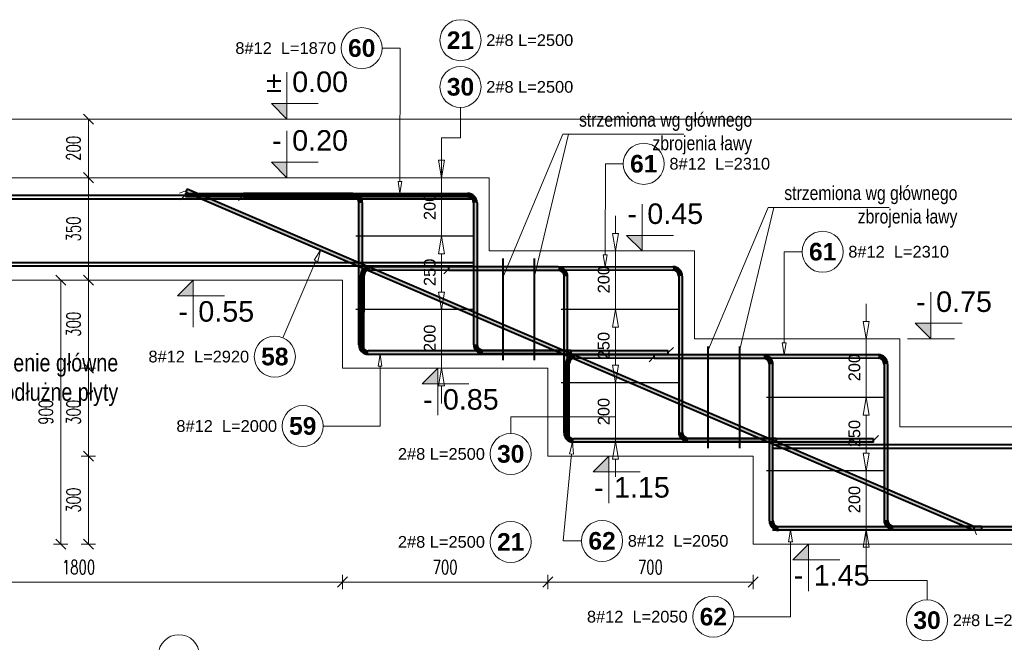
# Model space of a CAD drawing. Extents: x 40861 to 114399, y -71497 to -5875.
# Tile 36 of 45: x 99645 to 103002, y -36040 to -33916. Entities that reach past the tile are written whole.
import ezdxf
from ezdxf.enums import TextEntityAlignment as Align

# ---------------------------------------------------------------- set-up
doc = ezdxf.new("R2010")
doc.units = 0
doc.header["$LTSCALE"] = 10
doc.header["$MEASUREMENT"] = 0
for name, color, linetype in [('AutoCAD_Structural_Detailing_symbole graficzne', 7, 'Continuous'), ('RCAD_kształt pręta', 7, 'Continuous'), ('RCAD_opis kształtu pręta', 7, 'Continuous'), ('RCAD_opis rozkładu', 7, 'Continuous'), ('RCAD_pręt wyrzucony', 130, 'Continuous'), ('RCAD_rozkład pręta', 7, 'Continuous'), ('RCAD_symbole graficzne', 7, 'Continuous')]:
    doc.layers.add(name, color=color, linetype=linetype)
for name, color, linetype, lineweight in [('P-Opis', 1, 'Continuous', 18), ('P-Opis fundamenty', 193, 'Continuous', 9), ('P-Wymiar', 254, 'Continuous', 9)]:
    doc.layers.add(name, color=color, linetype=linetype, lineweight=lineweight)
doc.styles.add('_Fd Opis', font='arial.ttf', dxfattribs={"width": 0.8})
doc.styles.add('ROMANS', font='romans.shx', dxfattribs={"width": 0.7})
doc.styles.add('style1', font='arial.ttf')
doc.styles.add('style3', font='arialbd.ttf')
doc.dimstyles.new('A25', dxfattribs={"dimscale": 27, "dimtxt": 1.75, "dimasz": 0.05, "dimexe": 0, "dimexo": 0, "dimgap": 1, "dimtad": 1, "dimdec": 4, "dimrnd": 1, "dimdsep": 46, "dimtxsty": 'ROMANS', "dimblk": '[[[[[[[[', "dimcen": 2, "dimdle": 2, "dimse1": 1, "dimse2": 1, "dimclrd": 256, "dimclrt": 1, "dimadec": 0, "dimazin": 0, "dimtfac": 1, "dimtdec": 4, "dimtix": 1, "dimtmove": 2, "dimatfit": 3, "dimldrblk": '[[[[[[[[', "dimfxl": 0, "dimtvp": 0.6, "dimtolj": 1, "dimlwd": -1, "dimarcsym": 0})

# ---------------------------------------------------------------- blocks, each defined once
blk = doc.blocks.new('[[[[[[[[')
at = {"layer": 'P-Wymiar'}
for p, q in [((-12.7, -12.7), (12.7, 12.7)), ((0, 0), (-4.6, 0)), ((0, 18), (0, -18))]:
    blk.add_line(p, q, dxfattribs=at)
blk = doc.blocks.new('*D735')
at = {"layer": 'Defpoints', "color": 0}
for p in [(98945.7, -34408.2), (100745.7, -34408.2), (100745.7, -35834)]:
    blk.add_point(p, dxfattribs=at)
at = {"layer": 'P-Wymiar', "transparency": 16777216}
blk.add_line((98947, -35834), (100744.3, -35834), dxfattribs=at)
at = {"layer": 'P-Wymiar', "transparency": 16777216, "xscale": 1.35, "yscale": 1.35, "zscale": 1.35, "rotation": 180}
blk.add_blockref('[[[[[[[[', (98945.7, -35834), dxfattribs=at)
at = {"layer": 'P-Wymiar', "transparency": 16777216, "xscale": 1.35, "yscale": 1.35, "zscale": 1.35}
blk.add_blockref('[[[[[[[[', (100745.7, -35834), dxfattribs=at)
at = {"layer": 'P-Wymiar', "color": 1, "transparency": 16777216, "insert": (99845.7, -35783.4), "char_height": 47.25, "attachment_point": 5, "style": 'ROMANS'}
blk.add_mtext('\\A1;1800', dxfattribs=at)
blk = doc.blocks.new('*D736')
at = {"layer": 'Defpoints', "color": 0}
for p in [(100745.7, -34408.2), (101445.7, -34708.2), (101445.7, -35834)]:
    blk.add_point(p, dxfattribs=at)
at = {"layer": 'P-Wymiar', "transparency": 16777216}
blk.add_line((100747, -35834), (101444.3, -35834), dxfattribs=at)
at = {"layer": 'P-Wymiar', "transparency": 16777216, "xscale": 1.35, "yscale": 1.35, "zscale": 1.35, "rotation": 180}
blk.add_blockref('[[[[[[[[', (100745.7, -35834), dxfattribs=at)
at = {"layer": 'P-Wymiar', "transparency": 16777216, "xscale": 1.35, "yscale": 1.35, "zscale": 1.35}
blk.add_blockref('[[[[[[[[', (101445.7, -35834), dxfattribs=at)
at = {"layer": 'P-Wymiar', "color": 1, "transparency": 16777216, "insert": (101095.7, -35783.4), "char_height": 47.25, "attachment_point": 5, "style": 'ROMANS'}
blk.add_mtext('\\A1;700', dxfattribs=at)
blk = doc.blocks.new('*D737')
at = {"layer": 'Defpoints', "color": 0}
for p in [(101445.7, -34708.2), (102145.7, -35008.2), (102145.7, -35834)]:
    blk.add_point(p, dxfattribs=at)
at = {"layer": 'P-Wymiar', "transparency": 16777216}
blk.add_line((101447, -35834), (102144.3, -35834), dxfattribs=at)
at = {"layer": 'P-Wymiar', "transparency": 16777216, "xscale": 1.35, "yscale": 1.35, "zscale": 1.35, "rotation": 180}
blk.add_blockref('[[[[[[[[', (101445.7, -35834), dxfattribs=at)
at = {"layer": 'P-Wymiar', "transparency": 16777216, "xscale": 1.35, "yscale": 1.35, "zscale": 1.35}
blk.add_blockref('[[[[[[[[', (102145.7, -35834), dxfattribs=at)
at = {"layer": 'P-Wymiar', "color": 1, "transparency": 16777216, "insert": (101795.7, -35783.4), "char_height": 47.25, "attachment_point": 5, "style": 'ROMANS'}
blk.add_mtext('\\A1;700', dxfattribs=at)
blk = doc.blocks.new('*D739')
at = {"layer": 'Defpoints', "color": 0}
for p in [(102645.7, -35004.9), (103803.8, -35004.9), (103882.6, -35304.9)]:
    blk.add_point(p, dxfattribs=at)
at = {"layer": 'P-Wymiar', "transparency": 16777216}
blk.add_line((103803.8, -35303.6), (103803.8, -35006.3), dxfattribs=at)
at = {"layer": 'P-Wymiar', "transparency": 16777216, "xscale": 1.35, "yscale": 1.35, "zscale": 1.35}
for p, rotation in [((103803.8, -35004.9), 90), ((103803.8, -35304.9), 270)]:
    blk.add_blockref('[[[[[[[[', p, dxfattribs=dict(at, rotation=rotation))
at = {"layer": 'P-Wymiar', "color": 1, "transparency": 16777216, "insert": (103753.2, -35154.9), "char_height": 47.25, "attachment_point": 5, "rotation": 90, "style": 'ROMANS'}
blk.add_mtext('\\A1;300', dxfattribs=at)
blk = doc.blocks.new('*D740')
at = {"layer": 'Defpoints', "color": 0}
for p in [(101945.7, -34704.9), (103803.8, -34704.9), (102645.7, -35004.9)]:
    blk.add_point(p, dxfattribs=at)
at = {"layer": 'P-Wymiar', "transparency": 16777216}
blk.add_line((103803.8, -35003.6), (103803.8, -34706.3), dxfattribs=at)
at = {"layer": 'P-Wymiar', "transparency": 16777216, "xscale": 1.35, "yscale": 1.35, "zscale": 1.35}
for p, rotation in [((103803.8, -34704.9), 90), ((103803.8, -35004.9), 270)]:
    blk.add_blockref('[[[[[[[[', p, dxfattribs=dict(at, rotation=rotation))
at = {"layer": 'P-Wymiar', "color": 1, "transparency": 16777216, "insert": (103753.2, -34854.9), "char_height": 47.25, "attachment_point": 5, "rotation": 90, "style": 'ROMANS'}
blk.add_mtext('\\A1;300', dxfattribs=at)
blk = doc.blocks.new('*D741')
at = {"layer": 'Defpoints', "color": 0}
for p in [(101245.7, -34454.9), (103803.8, -34454.9), (101945.7, -34704.9)]:
    blk.add_point(p, dxfattribs=at)
at = {"layer": 'P-Wymiar', "transparency": 16777216}
blk.add_line((103803.8, -34703.6), (103803.8, -34456.3), dxfattribs=at)
at = {"layer": 'P-Wymiar', "transparency": 16777216, "xscale": 1.35, "yscale": 1.35, "zscale": 1.35}
for p, rotation in [((103803.8, -34454.9), 90), ((103803.8, -34704.9), 270)]:
    blk.add_blockref('[[[[[[[[', p, dxfattribs=dict(at, rotation=rotation))
at = {"layer": 'P-Wymiar', "color": 1, "transparency": 16777216, "insert": (103753.2, -34579.9), "char_height": 47.25, "attachment_point": 5, "rotation": 90, "style": 'ROMANS'}
blk.add_mtext('\\A1;250', dxfattribs=at)
blk = doc.blocks.new('*D742')
at = {"layer": 'Defpoints', "color": 0}
for p in [(101245.7, -34254.9), (103803.8, -34254.9), (101245.7, -34454.9)]:
    blk.add_point(p, dxfattribs=at)
at = {"layer": 'P-Wymiar', "transparency": 16777216}
blk.add_line((103803.8, -34453.6), (103803.8, -34256.3), dxfattribs=at)
at = {"layer": 'P-Wymiar', "transparency": 16777216, "xscale": 1.35, "yscale": 1.35, "zscale": 1.35}
for p, rotation in [((103803.8, -34254.9), 90), ((103803.8, -34454.9), 270)]:
    blk.add_blockref('[[[[[[[[', p, dxfattribs=dict(at, rotation=rotation))
at = {"layer": 'P-Wymiar', "color": 1, "transparency": 16777216, "insert": (103753.2, -34354.9), "char_height": 47.25, "attachment_point": 5, "rotation": 90, "style": 'ROMANS'}
blk.add_mtext('\\A1;200', dxfattribs=at)
blk = doc.blocks.new('*D743')
at = {"layer": 'Defpoints', "color": 0}
for p in [(99847.3, -34254.9), (99847.3, -34454.9), (99879.3, -34454.9)]:
    blk.add_point(p, dxfattribs=at)
at = {"layer": 'P-Wymiar', "transparency": 16777216}
blk.add_line((99879.3, -34256.3), (99879.3, -34453.6), dxfattribs=at)
at = {"layer": 'P-Wymiar', "transparency": 16777216, "xscale": 1.35, "yscale": 1.35, "zscale": 1.35}
for p, rotation in [((99879.3, -34254.9), 90), ((99879.3, -34454.9), 270)]:
    blk.add_blockref('[[[[[[[[', p, dxfattribs=dict(at, rotation=rotation))
at = {"layer": 'P-Wymiar', "color": 1, "transparency": 16777216, "insert": (99828.7, -34354.9), "char_height": 47.25, "attachment_point": 5, "rotation": 90, "style": 'ROMANS'}
blk.add_mtext('\\A1;200', dxfattribs=at)
blk = doc.blocks.new('*D744')
at = {"layer": 'Defpoints', "color": 0}
for p in [(99847.3, -34454.9), (99879.3, -34804.9), (99879.3, -34804.9)]:
    blk.add_point(p, dxfattribs=at)
at = {"layer": 'P-Wymiar', "transparency": 16777216}
blk.add_line((99879.3, -34456.3), (99879.3, -34803.6), dxfattribs=at)
at = {"layer": 'P-Wymiar', "transparency": 16777216, "xscale": 1.35, "yscale": 1.35, "zscale": 1.35}
for p, rotation in [((99879.3, -34454.9), 90), ((99879.3, -34804.9), 270)]:
    blk.add_blockref('[[[[[[[[', p, dxfattribs=dict(at, rotation=rotation))
at = {"layer": 'P-Wymiar', "color": 1, "transparency": 16777216, "insert": (99828.7, -34629.9), "char_height": 47.25, "attachment_point": 5, "rotation": 90, "style": 'ROMANS'}
blk.add_mtext('\\A1;350', dxfattribs=at)
blk = doc.blocks.new('*D745')
at = {"layer": 'Defpoints', "color": 0}
for p in [(99879.3, -34804.9), (99879.3, -35104.9), (100745.7, -35104.9)]:
    blk.add_point(p, dxfattribs=at)
at = {"layer": 'P-Wymiar', "transparency": 16777216}
blk.add_line((99879.3, -34806.3), (99879.3, -35103.6), dxfattribs=at)
at = {"layer": 'P-Wymiar', "transparency": 16777216, "xscale": 1.35, "yscale": 1.35, "zscale": 1.35}
for p, rotation in [((99879.3, -34804.9), 90), ((99879.3, -35104.9), 270)]:
    blk.add_blockref('[[[[[[[[', p, dxfattribs=dict(at, rotation=rotation))
at = {"layer": 'P-Wymiar', "color": 1, "transparency": 16777216, "insert": (99828.7, -34954.9), "char_height": 47.25, "attachment_point": 5, "rotation": 90, "style": 'ROMANS'}
blk.add_mtext('\\A1;300', dxfattribs=at)
blk = doc.blocks.new('*D746')
at = {"layer": 'Defpoints', "color": 0}
for p in [(100745.7, -35104.9), (99879.3, -35404.9), (101445.7, -35404.9)]:
    blk.add_point(p, dxfattribs=at)
at = {"layer": 'P-Wymiar', "transparency": 16777216}
blk.add_line((99879.3, -35106.3), (99879.3, -35403.6), dxfattribs=at)
at = {"layer": 'P-Wymiar', "transparency": 16777216, "xscale": 1.35, "yscale": 1.35, "zscale": 1.35}
for p, rotation in [((99879.3, -35104.9), 90), ((99879.3, -35404.9), 270)]:
    blk.add_blockref('[[[[[[[[', p, dxfattribs=dict(at, rotation=rotation))
at = {"layer": 'P-Wymiar', "color": 1, "transparency": 16777216, "insert": (99828.7, -35254.9), "char_height": 47.25, "attachment_point": 5, "rotation": 90, "style": 'ROMANS'}
blk.add_mtext('\\A1;300', dxfattribs=at)
blk = doc.blocks.new('*D747')
at = {"layer": 'Defpoints', "color": 0}
for p in [(101445.7, -35404.9), (99879.3, -35704.9), (102145.7, -35704.9)]:
    blk.add_point(p, dxfattribs=at)
at = {"layer": 'P-Wymiar', "transparency": 16777216}
blk.add_line((99879.3, -35406.3), (99879.3, -35703.6), dxfattribs=at)
at = {"layer": 'P-Wymiar', "transparency": 16777216, "xscale": 1.35, "yscale": 1.35, "zscale": 1.35}
for p, rotation in [((99879.3, -35404.9), 90), ((99879.3, -35704.9), 270)]:
    blk.add_blockref('[[[[[[[[', p, dxfattribs=dict(at, rotation=rotation))
at = {"layer": 'P-Wymiar', "color": 1, "transparency": 16777216, "insert": (99828.7, -35554.9), "char_height": 47.25, "attachment_point": 5, "rotation": 90, "style": 'ROMANS'}
blk.add_mtext('\\A1;300', dxfattribs=at)
blk = doc.blocks.new('*D748')
at = {"layer": 'Defpoints', "color": 0}
for p in [(99784.8, -34804.9), (100140.4, -34804.9), (102145.7, -35704.9)]:
    blk.add_point(p, dxfattribs=at)
at = {"layer": 'P-Wymiar', "transparency": 16777216}
blk.add_line((99784.8, -35703.6), (99784.8, -34806.3), dxfattribs=at)
at = {"layer": 'P-Wymiar', "transparency": 16777216, "xscale": 1.35, "yscale": 1.35, "zscale": 1.35}
for p, rotation in [((99784.8, -34804.9), 90), ((99784.8, -35704.9), 270)]:
    blk.add_blockref('[[[[[[[[', p, dxfattribs=dict(at, rotation=rotation))
at = {"layer": 'P-Wymiar', "color": 1, "transparency": 16777216, "insert": (99734.2, -35254.9), "char_height": 47.25, "attachment_point": 5, "rotation": 90, "style": 'ROMANS'}
blk.add_mtext('\\A1;900', dxfattribs=at)
blk = doc.blocks.new('*D749')
at = {"layer": 'Defpoints', "color": 0}
for p in [(101245.7, -34454.9), (102732.7, -35304.9), (103898.3, -35304.9)]:
    blk.add_point(p, dxfattribs=at)
at = {"layer": 'P-Wymiar', "transparency": 16777216}
blk.add_line((103898.3, -34456.3), (103898.3, -35303.6), dxfattribs=at)
at = {"layer": 'P-Wymiar', "transparency": 16777216, "xscale": 1.35, "yscale": 1.35, "zscale": 1.35}
for p, rotation in [((103898.3, -34454.9), 90), ((103898.3, -35304.9), 270)]:
    blk.add_blockref('[[[[[[[[', p, dxfattribs=dict(at, rotation=rotation))
at = {"layer": 'P-Wymiar', "color": 1, "transparency": 16777216, "insert": (103847.7, -34879.9), "char_height": 47.25, "attachment_point": 5, "rotation": 90, "style": 'ROMANS'}
blk.add_mtext('\\A1;850', dxfattribs=at)

msp = doc.modelspace()

# ---------------------------------------------------------------- hatches: boundary and pattern name
at = {"layer": 'RCAD_kształt pręta', "lineweight": 40, "true_color": 0x919191}
for points in [[(100210.70969, -34519.46657), (100210.72204, -34507.46657), (101172.45982, -34508.45699), (101172.44746, -34520.45698)], [(100210.89532, -34504.3916), (100215.62534, -34493.36314), (102900.83973, -35645.03036), (102896.10971, -35656.05882)], [(100781.49234, -34509.36765), (100781.49234, -34521.36765), (100408.66067, -34521.36765), (100408.66067, -34509.36765)], [(100813.49234, -35025.44293), (100801.49234, -35025.44293), (100801.49234, -34541.36765), (100813.49234, -34541.36765)], [(101192.42686, -34540.45697), (101204.42686, -34540.45697), (101204.42686, -35022.93557), (101192.42686, -35022.93557)], [(100839.04138, -34769.49221), (100839.05267, -34757.49222), (101872.45696, -34758.46429), (101872.44568, -34770.46429)], [(101481.49234, -34759.36765), (101481.49234, -34771.36765), (101108.66067, -34771.36765), (101108.66067, -34759.36765)], [(100818.78741, -35039.47328), (100806.78742, -35039.46199), (100807.02258, -34789.4621), (100819.02258, -34789.47339)], [(101513.49234, -35325.44293), (101501.49234, -35325.44293), (101501.49234, -34791.36765), (101513.49234, -34791.36765)], [(101892.42686, -34790.46428), (101904.42686, -34790.46428), (101904.42686, -35322.93557), (101892.42686, -35322.93557)], [(101856.40038, -35045.44293), (101856.40038, -35057.44293), (100833.49234, -35057.44293), (100833.49234, -35045.44293)], [(101224.42686, -35054.93557), (101224.42686, -35042.93557), (101524.42686, -35042.93557), (101524.42686, -35054.93557)], [(101539.04138, -35069.49221), (101539.05267, -35057.49222), (102572.45696, -35058.46429), (102572.44568, -35070.46429)], [(102181.49234, -35059.36765), (102181.49234, -35071.36765), (101808.66067, -35071.36765), (101808.66067, -35059.36765)], [(101518.78741, -35339.47328), (101506.78742, -35339.46199), (101507.02258, -35089.4621), (101519.02258, -35089.47339)], [(102213.49234, -35625.44293), (102201.49234, -35625.44293), (102201.49234, -35091.36765), (102213.49234, -35091.36765)], [(102592.42686, -35090.46428), (102604.42686, -35090.46428), (102604.42686, -35622.93557), (102592.42686, -35622.93557)], [(102556.40038, -35345.44293), (102556.40038, -35357.44293), (101533.49234, -35357.44293), (101533.49234, -35345.44293)], [(101924.42686, -35354.93557), (101924.42686, -35342.93557), (102224.42686, -35342.93557), (102224.42686, -35354.93557)], [(103256.40038, -35645.44293), (103256.40038, -35657.44293), (102233.49234, -35657.44293), (102233.49234, -35645.44293)], [(102624.42686, -35654.93557), (102624.42686, -35642.93557), (102924.42686, -35642.93557), (102924.42686, -35654.93557)]]:
    msp.add_hatch(color=252, dxfattribs=at).paths.add_polyline_path(points, flags=0)
h = msp.add_hatch(color=252, dxfattribs=at)
edge = h.paths.add_edge_path(flags=0)
edge.add_line((100813.49234, -34541.36765), (100801.49234, -34541.36765))
edge.add_arc((100781.49234, -34541.36765), 20, 0, 90.00000005)
edge.add_line((100781.49234, -34521.36765), (100781.49234, -34509.36765))
edge.add_arc((100781.49234, -34541.36765), 32, 360, 450.00000005, ccw=False)
h = msp.add_hatch(color=252, dxfattribs=at)
edge = h.paths.add_edge_path(flags=0)
edge.add_line((101204.42686, -34540.45697), (101192.42686, -34540.45697))
edge.add_arc((101172.42686, -34540.45697), 20, 0, 89.94099559)
edge.add_line((101172.44746, -34520.45698), (101172.45982, -34508.45699))
edge.add_arc((101172.42686, -34540.45697), 32, 360, 449.94099559, ccw=False)
h = msp.add_hatch(color=252, dxfattribs=at)
edge = h.paths.add_edge_path(flags=0)
edge.add_line((100839.05267, -34757.49222), (100839.04138, -34769.49221))
edge.add_arc((100839.02257, -34789.4922), 20, 89.94610465, 179.94610465)
edge.add_line((100819.02258, -34789.47339), (100807.02258, -34789.4621))
edge.add_arc((100839.02257, -34789.4922), 32, 449.94610465, 539.94610465, ccw=False)
h = msp.add_hatch(color=252, dxfattribs=at)
edge = h.paths.add_edge_path(flags=0)
edge.add_line((101513.49234, -34791.36765), (101501.49234, -34791.36765))
edge.add_arc((101481.49234, -34791.36765), 20, 0, 90.00000005)
edge.add_line((101481.49234, -34771.36765), (101481.49234, -34759.36765))
edge.add_arc((101481.49234, -34791.36765), 32, 360, 450.00000005, ccw=False)
h = msp.add_hatch(color=252, dxfattribs=at)
edge = h.paths.add_edge_path(flags=0)
edge.add_line((101904.42686, -34790.46428), (101892.42686, -34790.46428))
edge.add_arc((101872.42686, -34790.46428), 20, 0, 89.94610465)
edge.add_line((101872.44568, -34770.46429), (101872.45696, -34758.46429))
edge.add_arc((101872.42686, -34790.46428), 32, 360, 449.94610465, ccw=False)
h = msp.add_hatch(color=252, dxfattribs=at)
edge = h.paths.add_edge_path(flags=0)
edge.add_line((100801.49234, -35025.44293), (100813.49234, -35025.44293))
edge.add_arc((100833.49234, -35025.44293), 20, -180, -90)
edge.add_line((100833.49234, -35045.44293), (100833.49234, -35057.44293))
edge.add_arc((100833.49234, -35025.44293), 32, 180, 270, ccw=False)
h = msp.add_hatch(color=252, dxfattribs=at)
edge = h.paths.add_edge_path(flags=0)
edge.add_line((101192.42686, -35022.93557), (101204.42686, -35022.93557))
edge.add_arc((101224.42686, -35022.93557), 20, -180, -90)
edge.add_line((101224.42686, -35042.93557), (101224.42686, -35054.93557))
edge.add_arc((101224.42686, -35022.93557), 32, 180, 270, ccw=False)
h = msp.add_hatch(color=252, dxfattribs=at)
edge = h.paths.add_edge_path(flags=0)
edge.add_line((101539.05267, -35057.49222), (101539.04138, -35069.49221))
edge.add_arc((101539.02257, -35089.4922), 20, 89.94610465, 179.94610465)
edge.add_line((101519.02258, -35089.47339), (101507.02258, -35089.4621))
edge.add_arc((101539.02257, -35089.4922), 32, 449.94610465, 539.94610465, ccw=False)
h = msp.add_hatch(color=252, dxfattribs=at)
edge = h.paths.add_edge_path(flags=0)
edge.add_line((102213.49234, -35091.36765), (102201.49234, -35091.36765))
edge.add_arc((102181.49234, -35091.36765), 20, 0, 90.00000005)
edge.add_line((102181.49234, -35071.36765), (102181.49234, -35059.36765))
edge.add_arc((102181.49234, -35091.36765), 32, 360, 450.00000005, ccw=False)
h = msp.add_hatch(color=252, dxfattribs=at)
edge = h.paths.add_edge_path(flags=0)
edge.add_line((102604.42686, -35090.46428), (102592.42686, -35090.46428))
edge.add_arc((102572.42686, -35090.46428), 20, 0, 89.94610465)
edge.add_line((102572.44568, -35070.46429), (102572.45696, -35058.46429))
edge.add_arc((102572.42686, -35090.46428), 32, 360, 449.94610465, ccw=False)
h = msp.add_hatch(color=252, dxfattribs=at)
edge = h.paths.add_edge_path(flags=0)
edge.add_line((101501.49234, -35325.44293), (101513.49234, -35325.44293))
edge.add_arc((101533.49234, -35325.44293), 20, -180, -90)
edge.add_line((101533.49234, -35345.44293), (101533.49234, -35357.44293))
edge.add_arc((101533.49234, -35325.44293), 32, 180, 270, ccw=False)
h = msp.add_hatch(color=252, dxfattribs=at)
edge = h.paths.add_edge_path(flags=0)
edge.add_line((101892.42686, -35322.93557), (101904.42686, -35322.93557))
edge.add_arc((101924.42686, -35322.93557), 20, -180, -90)
edge.add_line((101924.42686, -35342.93557), (101924.42686, -35354.93557))
edge.add_arc((101924.42686, -35322.93557), 32, 180, 270, ccw=False)
h = msp.add_hatch(color=252, dxfattribs=at)
edge = h.paths.add_edge_path(flags=0)
edge.add_line((102592.42686, -35622.93557), (102604.42686, -35622.93557))
edge.add_arc((102624.42686, -35622.93557), 20, -180, -90)
edge.add_line((102624.42686, -35642.93557), (102624.42686, -35654.93557))
edge.add_arc((102624.42686, -35622.93557), 32, 180, 270, ccw=False)
h = msp.add_hatch(color=252, dxfattribs=at)
edge = h.paths.add_edge_path(flags=0)
edge.add_line((102201.49234, -35625.44293), (102213.49234, -35625.44293))
edge.add_arc((102233.49234, -35625.44293), 20, -180, -90)
edge.add_line((102233.49234, -35645.44293), (102233.49234, -35657.44293))
edge.add_arc((102233.49234, -35625.44293), 32, 180, 270, ccw=False)
at = {"layer": 'RCAD_symbole graficzne', "lineweight": 40}
for points in [[(100503.02301, -34201.60223), (100556.35634, -34254.93557), (100556.35634, -34201.60223)], [(100503.02301, -34401.60223), (100556.35634, -34454.93557), (100556.35634, -34401.60223)], [(101714.10611, -34651.60223), (101767.43944, -34704.93557), (101767.43944, -34651.60223)], [(100183.03056, -34858.2689), (100236.36389, -34804.93557), (100236.36389, -34858.2689)], [(102698.8364, -34951.60223), (102752.16974, -35004.93557), (102752.16974, -34951.60223)], [(101016.96359, -35158.2689), (101070.29693, -35104.93557), (101070.29693, -35158.2689)], [(101600.41655, -35458.2689), (101653.74988, -35404.93557), (101653.74988, -35458.2689)], [(102281.35113, -35758.2689), (102334.68446, -35704.93557), (102334.68446, -35758.2689)]]:
    msp.add_hatch(color=1, dxfattribs=at).paths.add_polyline_path(points, flags=0)

# ---------------------------------------------------------------- linework, layer by layer
at = {"lineweight": 40}
for points in [[(101291.94916, -34730.98017), (101291.94916, -35077.08078)], [(101399.66586, -34730.98017), (101399.66586, -35077.08078)], [(101991.94916, -35031.0507), (101991.94916, -35377.15131)], [(102099.66586, -35031.0507), (102099.66586, -35377.15131)]]:
    msp.add_lwpolyline(points, dxfattribs=at)
at = {"layer": 'AutoCAD_Structural_Detailing_symbole graficzne', "color": 1, "lineweight": 0}
msp.add_line((100476.36389, -34804.93557), (100236.36389, -34804.93557), dxfattribs=at)
at = {"layer": 'P-Opis', "lineweight": 13}
for points in [[(101889.44489, -34306.31055), (101496.74242, -34306.31055), (101291.94916, -34795.72073)], [(101909.48136, -34306.31055), (101516.77889, -34306.31055), (101399.66586, -34795.72073)], [(102589.44489, -34556.31055), (102196.74242, -34556.31055), (101991.94916, -35045.72073)], [(102609.48136, -34556.31055), (102216.77889, -34556.31055), (102099.66586, -35045.72073)]]:
    msp.add_lwpolyline(points, dxfattribs=at)
at = {"layer": 'P-Opis fundamenty'}
msp.add_lwpolyline([(98567.83315, -34254.93557), (104066.64287, -34254.93557)], dxfattribs=at)
at = {"layer": 'P-Opis fundamenty', "color": 2}
msp.add_lwpolyline([(98945.68049, -34454.93557), (101245.68049, -34454.93557), (101245.68049, -34704.93557), (101945.68049, -34704.93557), (101945.68049, -35004.93557), (102645.68049, -35004.93557), (102645.68049, -35304.93557), (104066.64287, -35304.93557)], dxfattribs=at)
at = {"layer": 'P-Opis fundamenty', "color": 1}
for points in [[(100745.68049, -34804.93557), (98945.68049, -34804.93557), (98945.68049, -34454.93557)], [(100745.68049, -34804.93557), (100745.68049, -35104.93557), (101445.68049, -35104.93557), (101445.68049, -35404.93557), (102145.68049, -35404.93557), (102145.68049, -35704.93557), (104066.64287, -35704.93557)]]:
    msp.add_lwpolyline(points, dxfattribs=at)
at = {"layer": 'RCAD_kształt pręta', "color": 4, "lineweight": 40}
for p, q in [((99013.96642, -34515.03351), (101187.18662, -34515.03351)), ((100210.72204, -34507.46657), (100210.70969, -34519.46657)), ((100210.72204, -34507.46657), (101172.45982, -34508.45699)), ((100215.62534, -34493.36314), (100210.89532, -34504.3916)), ((100210.89532, -34504.3916), (102896.10971, -35656.05882)), ((100215.62534, -34493.36314), (102900.83973, -35645.03036)), ((100781.49234, -34509.36765), (100408.66067, -34509.36765)), ((100408.66067, -34521.36765), (100408.66067, -34509.36765)), ((99013.96642, -34527.03351), (101187.18662, -34527.03351)), ((100210.70969, -34519.46657), (101172.44746, -34520.45698)), ((100781.49234, -34521.36765), (100408.66067, -34521.36765)), ((100801.49234, -35025.44293), (100801.49234, -34541.36765)), ((100813.49234, -35025.44293), (100813.49234, -34541.36765)), ((101192.42686, -34540.45697), (101192.42686, -35022.93557)), ((101204.42686, -34540.45697), (101204.42686, -35022.93557)), ((99011.20766, -34744.08638), (101190.65403, -34744.08638)), ((99011.20766, -34744.08638), (101190.65403, -34744.08638)), ((99011.20766, -34756.08638), (101190.65403, -34756.08638)), ((99011.20766, -34756.08638), (101190.65403, -34756.08638)), ((100839.04138, -34769.49221), (101872.44568, -34770.46429)), ((100839.05267, -34757.49222), (101872.45696, -34758.46429)), ((101481.49234, -34759.36765), (101108.66067, -34759.36765)), ((101108.66067, -34771.36765), (101108.66067, -34759.36765)), ((101481.49234, -34771.36765), (101108.66067, -34771.36765)), ((100806.78742, -35039.46199), (100807.02258, -34789.4621)), ((100818.78741, -35039.47328), (100819.02258, -34789.47339)), ((101501.49234, -35325.44293), (101501.49234, -34791.36765)), ((101513.49234, -35325.44293), (101513.49234, -34791.36765)), ((101892.42686, -34790.46428), (101892.42686, -35322.93557)), ((101904.42686, -34790.46428), (101904.42686, -35322.93557)), ((100806.78742, -35039.46199), (100818.78741, -35039.47328)), ((101856.40038, -35045.44293), (100833.49234, -35045.44293)), ((101224.42686, -35042.93557), (101524.42686, -35042.93557)), ((101524.42686, -35042.93557), (101524.42686, -35054.93557)), ((101856.40038, -35057.44293), (101856.40038, -35045.44293)), ((101856.40038, -35057.44293), (100833.49234, -35057.44293)), ((101224.42686, -35054.93557), (101524.42686, -35054.93557)), ((101539.04138, -35069.49221), (102572.44568, -35070.46429)), ((101539.05267, -35057.49222), (102572.45696, -35058.46429)), ((102181.49234, -35059.36765), (101808.66067, -35059.36765)), ((101808.66067, -35071.36765), (101808.66067, -35059.36765)), ((102181.49234, -35071.36765), (101808.66067, -35071.36765)), ((101506.78742, -35339.46199), (101507.02258, -35089.4621)), ((101518.78741, -35339.47328), (101519.02258, -35089.47339)), ((102201.49234, -35625.44293), (102201.49234, -35091.36765)), ((102213.49234, -35625.44293), (102213.49234, -35091.36765)), ((102592.42686, -35090.46428), (102592.42686, -35622.93557)), ((102604.42686, -35090.46428), (102604.42686, -35622.93557)), ((101506.78742, -35339.46199), (101518.78741, -35339.47328)), ((102556.40038, -35345.44293), (101533.49234, -35345.44293)), ((101924.42686, -35342.93557), (102224.42686, -35342.93557)), ((101924.42686, -35354.93557), (102224.42686, -35354.93557)), ((102224.42686, -35342.93557), (102224.42686, -35354.93557)), ((102556.40038, -35357.44293), (102556.40038, -35345.44293)), ((102556.40038, -35357.44293), (101533.49234, -35357.44293)), ((102214.48232, -35365.03351), (104069.96702, -35365.03351)), ((102214.48232, -35377.03351), (104069.96702, -35377.03351)), ((102211.72356, -35644.08638), (104073.43444, -35644.08638)), ((102211.72356, -35644.08638), (104073.43444, -35644.08638)), ((102211.72356, -35656.08638), (104073.43444, -35656.08638)), ((102211.72356, -35656.08638), (104073.43444, -35656.08638)), ((103256.40038, -35645.44293), (102233.49234, -35645.44293)), ((102624.42686, -35642.93557), (102924.42686, -35642.93557)), ((102624.42686, -35654.93557), (102924.42686, -35654.93557)), ((102900.83973, -35645.03036), (102896.10971, -35656.05882)), ((102924.42686, -35642.93557), (102924.42686, -35654.93557)), ((103256.40038, -35657.44293), (102233.49234, -35657.44293))]:
    msp.add_line(p, q, dxfattribs=at)
at = {"layer": 'RCAD_kształt pręta', "color": 2, "lineweight": 5}
for p, q in [((100213.26033, -34498.87737), (100190.27922, -34508.0626)), ((100210.71586, -34513.46657), (100193.19785, -34530.94854)), ((100408.66067, -34515.36765), (100391.16067, -34532.86765)), ((101108.66067, -34765.36765), (101091.16067, -34782.86765)), ((101856.40038, -35051.44293), (101873.90038, -35033.94293)), ((101808.66067, -35065.36765), (101791.16067, -35082.86765)), ((102556.40038, -35351.44293), (102573.90038, -35333.94293)), ((102898.47472, -35650.54459), (102907.65994, -35673.5257))]:
    msp.add_line(p, q, dxfattribs=at)
at = {"layer": 'RCAD_kształt pręta', "color": 4, "lineweight": 40}
for centre, radius, start, end in [((100781.49234, -34541.36765), 32, 0, 90.00000005), ((101172.42686, -34540.45697), 32, 0, 89.94099559), ((100781.49234, -34541.36765), 20, 0, 90.00000005), ((101172.42686, -34540.45697), 20, 0, 89.94099559), ((100839.02257, -34789.4922), 32, 89.94610465, 179.94610465), ((100839.02257, -34789.4922), 20, 89.94610465, 179.94610465), ((101481.49234, -34791.36765), 32, 0, 90.00000005), ((101481.49234, -34791.36765), 20, 0, 90.00000005), ((101872.42686, -34790.46428), 20, 0, 89.94610465), ((101872.42686, -34790.46428), 32, 0, 89.94610465), ((100833.49234, -35025.44293), 32, 180, 270), ((100833.49234, -35025.44293), 20, 180, 270), ((101224.42686, -35022.93557), 32, 180, 270), ((101224.42686, -35022.93557), 20, 180, 270), ((101539.02257, -35089.4922), 32, 89.94610465, 179.94610465), ((101539.02257, -35089.4922), 20, 89.94610465, 179.94610465), ((102181.49234, -35091.36765), 32, 0, 90.00000005), ((102181.49234, -35091.36765), 20, 0, 90.00000005), ((102572.42686, -35090.46428), 20, 0, 89.94610465), ((102572.42686, -35090.46428), 32, 0, 89.94610465), ((101533.49234, -35325.44293), 32, 180, 270), ((101533.49234, -35325.44293), 20, 180, 270), ((101924.42686, -35322.93557), 32, 180, 270), ((101924.42686, -35322.93557), 20, 180, 270), ((102624.42686, -35622.93557), 32, 180, 270), ((102624.42686, -35622.93557), 20, 180, 270), ((102233.49234, -35625.44293), 32, 180, 270), ((102233.49234, -35625.44293), 20, 180, 270)]:
    msp.add_arc(centre, radius, start, end, dxfattribs=at)
at = {"layer": 'RCAD_opis kształtu pręta', "color": 8, "lineweight": 0}
for p, q in [((100942.08774, -34013.15037), (100881.2119, -34013.15037)), ((100942.08774, -34013.15037), (100941.6191, -34468.21924)), ((101642.08774, -34407.64032), (101641.79557, -34718.2473)), ((101642.08774, -34407.64032), (101702.96358, -34407.64032)), ((100941.57791, -34508.21922), (100934.95244, -34468.21238)), ((100948.28577, -34468.22611), (100934.95244, -34468.21238)), ((100948.28577, -34468.22611), (100941.57791, -34508.21922)), ((100649.00159, -34735.81567), (100670.89524, -34701.68193)), ((100670.89524, -34701.68193), (100661.25544, -34741.07125)), ((102252.06981, -34707.64032), (102251.77771, -35018.16263)), ((102252.06981, -34707.64032), (102312.94564, -34707.64032)), ((100542.50357, -35001.03853), (100655.12851, -34738.44346)), ((100649.00159, -34735.81567), (100661.25544, -34741.07125)), ((101641.75794, -34758.24728), (101635.12891, -34718.24103)), ((101648.46223, -34718.25357), (101635.12891, -34718.24103)), ((101648.46223, -34718.25357), (101641.75794, -34758.24728)), ((102251.74009, -35058.16261), (102245.11105, -35018.15636)), ((102258.44438, -35018.1689), (102245.11105, -35018.15636)), ((102258.44438, -35018.1689), (102251.74009, -35058.16261)), ((100867.022, -35097.44293), (100873.68867, -35057.44293)), ((100873.68867, -35057.44293), (100880.35533, -35097.44293)), ((100867.022, -35097.44293), (100880.35533, -35097.44293)), ((100873.68867, -35302.16125), (100873.68867, -35097.44293)), ((100873.68867, -35302.16125), (100680.12825, -35302.16125)), ((101520.07535, -35396.49522), (101530.47903, -35357.30074)), ((101530.47903, -35357.30074), (101533.34943, -35397.75077)), ((101498.638, -35693.93574), (101526.71239, -35397.123)), ((101520.07535, -35396.49522), (101533.34943, -35397.75077)), ((102267.022, -35697.44293), (102273.68867, -35657.44293)), ((102273.68867, -35657.44293), (102280.35533, -35697.44293)), ((101498.638, -35693.93574), (101560.91982, -35693.93574)), ((102267.022, -35697.44293), (102280.35533, -35697.44293)), ((102273.68867, -35952.38662), (102273.68867, -35697.44293)), ((102273.68867, -35952.38662), (102080.12825, -35952.38662))]:
    msp.add_line(p, q, dxfattribs=at)
for centre in [(100811.2119, -34013.15037), (101772.96358, -34407.64032), (102382.94564, -34707.64032), (100514.91179, -35065.37121), (100610.12825, -35302.16125), (101630.91982, -35693.93574), (102010.12825, -35952.38662)]:
    msp.add_circle(centre, 70, dxfattribs=at)
at = {"layer": 'RCAD_opis rozkładu', "color": 8, "lineweight": 0}
for p, q in [((101148.02079, -34318.81275), (101148.02079, -34215.42114)), ((101083.2184, -34318.81275), (101083.2184, -34454.93557)), ((101083.2184, -34318.81275), (101148.02079, -34318.81275)), ((101083.2184, -34334.93557), (101083.2184, -34394.93557)), ((101083.2184, -34454.93557), (101073.2184, -34394.93557)), ((101093.2184, -34394.93557), (101073.2184, -34394.93557)), ((101093.2184, -34394.93557), (101083.2184, -34454.93557)), ((101113.2184, -34454.93557), (101053.2184, -34454.93557)), ((101083.2184, -34654.93557), (101083.2184, -34454.93557)), ((101676.32095, -34584.93557), (101676.32095, -34644.93557)), ((101676.32095, -34704.93557), (101666.32095, -34644.93557)), ((101686.32095, -34644.93557), (101666.32095, -34644.93557)), ((101686.32095, -34644.93557), (101676.32095, -34704.93557)), ((101053.2184, -34654.93557), (101113.2184, -34654.93557)), ((101073.2184, -34714.93557), (101083.2184, -34654.93557)), ((101083.2184, -34654.93557), (101093.2184, -34714.93557)), ((101073.2184, -34714.93557), (101093.2184, -34714.93557)), ((101083.2184, -34779.93557), (101083.2184, -34714.93557)), ((101706.32095, -34704.93557), (101646.32095, -34704.93557)), ((101676.32095, -34904.93557), (101676.32095, -34704.93557)), ((101083.2184, -34779.93557), (101083.2184, -34844.93557)), ((101083.2184, -34904.93557), (101073.2184, -34844.93557)), ((101093.2184, -34844.93557), (101073.2184, -34844.93557)), ((101093.2184, -34844.93557), (101083.2184, -34904.93557)), ((102531.19994, -34884.93557), (102531.19994, -34944.93557)), ((101053.2184, -34904.93557), (101113.2184, -34904.93557)), ((101083.2184, -34904.93557), (101083.2184, -35104.93557)), ((101706.32095, -34904.93557), (101646.32095, -34904.93557)), ((101666.32095, -34964.93557), (101676.32095, -34904.93557)), ((101676.32095, -34904.93557), (101686.32095, -34964.93557)), ((102531.19994, -35004.93557), (102521.19994, -34944.93557)), ((102541.19994, -34944.93557), (102521.19994, -34944.93557)), ((102541.19994, -34944.93557), (102531.19994, -35004.93557)), ((101666.32095, -34964.93557), (101686.32095, -34964.93557)), ((101676.32095, -35029.93557), (101676.32095, -34964.93557)), ((102561.19994, -35004.93557), (102501.19994, -35004.93557)), ((102531.19994, -35204.93557), (102531.19994, -35004.93557)), ((101676.32095, -35029.93557), (101676.32095, -35094.93557)), ((101113.2184, -35104.93557), (101053.2184, -35104.93557)), ((101073.2184, -35164.93557), (101083.2184, -35104.93557)), ((101083.2184, -35104.93557), (101093.2184, -35164.93557)), ((101676.32095, -35154.93557), (101666.32095, -35094.93557)), ((101686.32095, -35094.93557), (101666.32095, -35094.93557)), ((101686.32095, -35094.93557), (101676.32095, -35154.93557)), ((101073.2184, -35164.93557), (101093.2184, -35164.93557)), ((101083.2184, -35224.93557), (101083.2184, -35164.93557)), ((101706.32095, -35154.93557), (101646.32095, -35154.93557)), ((101676.32095, -35154.93557), (101676.32095, -35354.93557)), ((102501.19994, -35204.93557), (102561.19994, -35204.93557)), ((102521.19994, -35264.93557), (102531.19994, -35204.93557)), ((102531.19994, -35204.93557), (102541.19994, -35264.93557)), ((101676.32095, -35270.7244), (101319.27014, -35270.7244)), ((101319.27014, -35270.7244), (101319.27014, -35327.30916)), ((101676.32095, -35270.7244), (101676.32095, -35270.7244)), ((102521.19994, -35264.93557), (102541.19994, -35264.93557)), ((102531.19994, -35329.93557), (102531.19994, -35264.93557)), ((101706.32095, -35354.93557), (101646.32095, -35354.93557)), ((101666.32095, -35414.93557), (101676.32095, -35354.93557)), ((101676.32095, -35354.93557), (101686.32095, -35414.93557)), ((102531.19994, -35329.93557), (102531.19994, -35394.93557)), ((101666.32095, -35414.93557), (101686.32095, -35414.93557)), ((101676.32095, -35474.93557), (101676.32095, -35414.93557)), ((102531.19994, -35454.93557), (102521.19994, -35394.93557)), ((102541.19994, -35394.93557), (102521.19994, -35394.93557)), ((102541.19994, -35394.93557), (102531.19994, -35454.93557)), ((102501.19994, -35454.93557), (102561.19994, -35454.93557)), ((102531.19994, -35454.93557), (102531.19994, -35654.93557)), ((102561.19994, -35654.93557), (102501.19994, -35654.93557)), ((102521.19994, -35714.93557), (102531.19994, -35654.93557)), ((102531.19994, -35829.06919), (102531.19994, -35654.93557)), ((102531.19994, -35654.93557), (102541.19994, -35714.93557)), ((102521.19994, -35714.93557), (102541.19994, -35714.93557)), ((102531.19994, -35774.93557), (102531.19994, -35714.93557)), ((102531.19994, -35829.06919), (102739.09742, -35829.06919)), ((102739.09742, -35829.06919), (102739.09742, -35894.45612))]:
    msp.add_line(p, q, dxfattribs=at)
for centre in [(101148.02079, -33986.07637), (101148.02079, -34145.42114), (101319.27014, -35397.30916), (101319.27014, -35697.30916), (102739.09742, -35964.45612)]:
    msp.add_circle(centre, 70, dxfattribs=at)
at = {"layer": 'RCAD_pręt wyrzucony', "color": 8, "lineweight": 0}
msp.add_circle((100187.67644, -36083.63676), 70, dxfattribs=at)
at = {"layer": 'RCAD_rozkład pręta', "color": 7, "linetype": 'ByBlock', "lineweight": 30}
for p, q in [((101195.68049, -34654.93557), (100791.13718, -34654.93557)), ((101195.68049, -34904.93557), (100791.13718, -34904.93557)), ((101895.68049, -34904.93557), (101491.13718, -34904.93557)), ((101895.68049, -35154.93557), (101491.13718, -35154.93557)), ((102595.68049, -35204.93557), (102191.13718, -35204.93557)), ((102595.68049, -35454.93557), (102191.13718, -35454.93557))]:
    msp.add_line(p, q, dxfattribs=at)
at = {"layer": 'RCAD_symbole graficzne', "color": 1, "lineweight": 0}
for p, q in [((100556.35634, -34254.93557), (100556.35634, -34094.93557)), ((100663.02301, -34201.60223), (100503.02301, -34201.60223)), ((100503.02301, -34201.60223), (100556.35634, -34254.93557)), ((100636.35634, -34254.93557), (100476.35634, -34254.93557)), ((100556.35634, -34454.93557), (100556.35634, -34294.93557)), ((100663.02301, -34401.60223), (100503.02301, -34401.60223)), ((100503.02301, -34401.60223), (100556.35634, -34454.93557)), ((100636.35634, -34454.93557), (100476.35634, -34454.93557)), ((101767.43944, -34704.93557), (101767.43944, -34544.93557)), ((101874.10611, -34651.60223), (101714.10611, -34651.60223)), ((101714.10611, -34651.60223), (101767.43944, -34704.93557)), ((101847.43944, -34704.93557), (101687.43944, -34704.93557)), ((100316.36389, -34804.93557), (100156.36389, -34804.93557)), ((100183.03056, -34858.2689), (100236.36389, -34804.93557)), ((100236.36389, -34804.93557), (100236.36389, -34964.93557)), ((102752.16974, -35004.93557), (102752.16974, -34844.93557)), ((100343.03056, -34858.2689), (100183.03056, -34858.2689)), ((102858.8364, -34951.60223), (102698.8364, -34951.60223)), ((102698.8364, -34951.60223), (102752.16974, -35004.93557)), ((102832.16974, -35004.93557), (102672.16974, -35004.93557)), ((101150.29693, -35104.93557), (100990.29693, -35104.93557)), ((101016.96359, -35158.2689), (101070.29693, -35104.93557)), ((101070.29693, -35104.93557), (101070.29693, -35264.93557)), ((101176.96359, -35158.2689), (101016.96359, -35158.2689)), ((101733.74988, -35404.93557), (101573.74988, -35404.93557)), ((101600.41655, -35458.2689), (101653.74988, -35404.93557)), ((101653.74988, -35404.93557), (101653.74988, -35564.93557)), ((101760.41655, -35458.2689), (101600.41655, -35458.2689)), ((102414.68446, -35704.93557), (102254.68446, -35704.93557)), ((102281.35113, -35758.2689), (102334.68446, -35704.93557)), ((102334.68446, -35704.93557), (102334.68446, -35864.93557)), ((102441.35113, -35758.2689), (102281.35113, -35758.2689))]:
    msp.add_line(p, q, dxfattribs=at)

# ---------------------------------------------------------------- texts
at = {"layer": 'P-Opis fundamenty', "attachment_point": 6, "style": '_Fd Opis'}
for s, insert, char_height, width in [('strzemiona wg głównego zbrojenia ławy', (102142.54641, -34304.37389), 48, 617.2748761), ('strzemiona wg głównego zbrojenia ławy', (102842.54641, -34554.37389), 48, 617.2748761), ('Zbrojenie główne podłużne płyty', (99980.99369, -35144.91407), 60, 771.5935951)]:
    msp.add_mtext(s, dxfattribs=dict(at, insert=insert, char_height=char_height, width=width))
at = {"layer": 'RCAD_opis kształtu pręta', "color": 1, "lineweight": 40, "attachment_point": 5}
for s, insert, char_height, style in [('60', (100811.2119, -34013.15037), 60, 'style3'), ('8#12  L=1870', (100551.98953, -34013.15037), 40, 'style1'), ('61', (101772.96358, -34407.64032), 60, 'style3'), ('8#12  L=2310', (102032.18596, -34407.64032), 40, 'style1'), ('61', (102382.94564, -34707.64032), 60, 'style3'), ('8#12  L=2310', (102642.16802, -34707.64032), 40, 'style1'), ('8#12  L=2920', (100255.68941, -35065.37121), 40, 'style1'), ('58', (100514.91179, -35065.37121), 60, 'style3'), ('8#12  L=2000', (100350.90588, -35302.16125), 40, 'style1'), ('59', (100610.12825, -35302.16125), 60, 'style3'), ('62', (101630.91982, -35693.93574), 60, 'style3'), ('8#12  L=2050', (101890.14219, -35693.93574), 40, 'style1'), ('62', (102010.12825, -35952.38662), 60, 'style3'), ('8#12  L=2050', (101750.90588, -35952.38662), 40, 'style1')]:
    msp.add_mtext(s, dxfattribs=dict(at, insert=insert, char_height=char_height, style=style))
at = {"layer": 'RCAD_opis rozkładu', "color": 1, "lineweight": 40, "char_height": 60, "attachment_point": 5, "style": 'style3'}
for s, insert in [('21', (101148.02079, -33986.07637)), ('30', (101148.02079, -34145.42114)), ('30', (101319.27014, -35397.30916)), ('21', (101319.27014, -35697.30916)), ('30', (102739.09742, -35964.45612))]:
    msp.add_mtext(s, dxfattribs=dict(at, insert=insert))
at = {"layer": 'RCAD_opis rozkładu', "color": 2, "lineweight": 40, "char_height": 40, "attachment_point": 5, "style": 'style1'}
for insert in [(101384.25544, -33986.07637), (101384.25544, -34145.42114), (101083.03549, -35397.30916), (101083.03549, -35697.30916), (102975.33207, -35964.45612)]:
    msp.add_mtext('2#8 L=2500', dxfattribs=dict(at, insert=insert))
at = {"layer": 'RCAD_opis rozkładu', "color": 2, "lineweight": 40, "char_height": 40, "attachment_point": 7, "rotation": 90, "style": 'style1'}
for s, insert in [('200', (101063.64132, -34599.39669)), ('250', (101063.64132, -34824.39669)), ('200', (101656.74387, -34849.39669)), ('200', (101063.64132, -35049.39669)), ('250', (101656.74387, -35074.39669)), ('200', (102511.62286, -35149.39669)), ('200', (101656.74387, -35299.39669)), ('250', (102511.62286, -35374.39669)), ('200', (102511.62286, -35599.39669))]:
    msp.add_mtext(s, dxfattribs=dict(at, insert=insert))
at = {"layer": 'RCAD_symbole graficzne', "color": 2, "lineweight": 40, "style": 'style1'}
for s, p in [('±', (100538.57856, -34183.82446)), ('-', (100538.57856, -34383.82446)), ('-', (101749.66167, -34633.82446)), ('-', (102734.39196, -34933.82446))]:
    msp.add_text(s, height=70, dxfattribs=at).set_placement(p, align=Align.BOTTOM_RIGHT)
for s, p in [('0.00 ', (100574.13412, -34183.82446)), ('0.20 ', (100574.13412, -34383.82446)), ('0.45 ', (101785.21722, -34633.82446)), ('0.75 ', (102769.94751, -34933.82446))]:
    msp.add_text(s, height=70, dxfattribs=at).set_placement(p, align=Align.BOTTOM_LEFT)
for s, p in [('0.55 ', (100254.14167, -34876.04668)), ('0.85 ', (101088.0747, -35176.04668)), ('1.15 ', (101671.52766, -35476.04668)), ('1.45 ', (102352.46224, -35776.04668))]:
    msp.add_text(s, height=70, dxfattribs=at).set_placement(p, align=Align.TOP_LEFT)
for p in [(100218.58612, -34876.04668), (101052.51915, -35176.04668), (101635.9721, -35476.04668), (102316.90668, -35776.04668)]:
    msp.add_text('-', height=70, dxfattribs=at).set_placement(p, align=Align.TOP_RIGHT)

# ---------------------------------------------------------------- dimensions: what is measured, and where the dimension line sits
at = {"layer": 'P-Wymiar'}
for base, p1, p2, picture, middle in [((99879.32913, -34454.93557), (99847.33565, -34254.93557), (99847.33565, -34454.93557), '*D743', (99828.70413, -34354.93557)), ((99879.32913, -34804.93557), (99847.33565, -34454.93557), (99879.32913, -34804.93557), '*D744', (99828.70413, -34629.93557)), ((103803.78052, -34454.93557), (101945.68049, -34704.93557), (101245.68049, -34454.93557), '*D741', (103753.15552, -34579.93557)), ((103803.78052, -34704.93557), (102645.68049, -35004.93557), (101945.68049, -34704.93557), '*D740', (103753.15552, -34854.93557)), ((99879.32913, -35104.93557), (99879.32913, -34804.93557), (100745.68049, -35104.93557), '*D745', (99828.70413, -34954.93557)), ((103803.78052, -35004.93557), (103882.60247, -35304.93557), (102645.68049, -35004.93557), '*D739', (103753.15552, -35154.93557)), ((99879.32913, -35404.93557), (100745.68049, -35104.93557), (101445.68049, -35404.93557), '*D746', (99828.70413, -35254.93557))]:
    dim = msp.add_linear_dim(base=base, p1=p1, p2=p2, angle=90, dimstyle='A25', dxfattribs=at)
    dim.commit()
    dim.dimension.update_dxf_attribs({"geometry": picture, "text_midpoint": middle})
for base, p1, p2, picture, middle in [((103803.78052, -34254.93557), (101245.68049, -34454.93557), (101245.68049, -34254.93557), '*D742', (103753.15552, -34354.93557)), ((99879.32913, -35704.93557), (101445.68049, -35404.93557), (102145.68049, -35704.93557), '*D747', (99828.70413, -35554.93557))]:
    dim = msp.add_linear_dim(base=base, p1=p1, p2=p2, angle=90, dimstyle='A25', override={"dimtmove": 0}, dxfattribs=at)
    dim.commit()
    dim.dimension.update_dxf_attribs({"geometry": picture, "text_midpoint": middle})
dim = msp.add_linear_dim(base=(100745.68049, -35834.00498), p1=(98945.68049, -34408.15672), p2=(100745.68049, -34408.15672), dimstyle='A25', override={"dimtmove": 0}, dxfattribs=at)
dim.commit()
dim.dimension.update_dxf_attribs({"geometry": '*D735', "text_midpoint": (99845.68049, -35783.37998)})
for base, p1, p2, picture, middle in [((101445.68049, -35834.00498), (100745.68049, -34408.15672), (101445.68049, -34708.15672), '*D736', (101095.68049, -35783.37998)), ((102145.68049, -35834.00498), (101445.68049, -34708.15672), (102145.68049, -35008.15672), '*D737', (101795.68049, -35783.37998))]:
    dim = msp.add_linear_dim(base=base, p1=p1, p2=p2, dimstyle='A25', dxfattribs=at)
    dim.commit()
    dim.dimension.update_dxf_attribs({"geometry": picture, "text_midpoint": middle})
for base, p1, p2, picture, middle in [((103898.28052, -35304.93557), (101245.68049, -34454.93557), (102732.65937, -35304.93557), '*D749', (103898.28052, -34879.93557)), ((99784.82913, -34804.93557), (102145.68049, -35704.93557), (100140.36837, -34804.93557), '*D748', (99784.82913, -35254.93557))]:
    dim = msp.add_linear_dim(base=base, p1=p1, p2=p2, angle=90, dimstyle='A25', override={"dimtmove": 0}, dxfattribs=at)
    dim.commit()
    dim.dimension.update_dxf_attribs({"geometry": picture, "text_midpoint": middle, "dimtype": 160})

doc.saveas('drawing.dxf')
